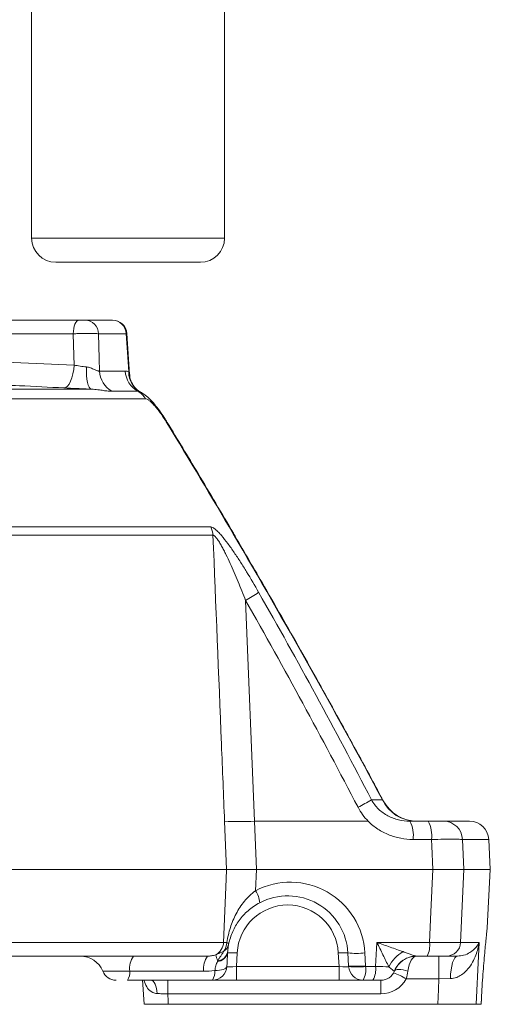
# Model space of a CAD drawing. Header units: millimetres. Extents: x 0 to 8410, y 0 to 5940.
# Tile 17 of 256: x 1444 to 1541, y 1383 to 1587. Entities that reach past the tile are written whole.
import ezdxf

# ---------------------------------------------------------------- set-up
doc = ezdxf.new("R2010")
doc.units = ezdxf.units.MM
doc.header["$LTSCALE"] = 10

msp = doc.modelspace()

# ---------------------------------------------------------------- linework, layer by layer
at = {"color": 7, "linetype": 'Continuous', "lineweight": 0}
for p, q in [((1486.083228, 1542.044759), (1486.083228, 1622.596055)), ((1446.083236, 1604.786918), (1446.083236, 1542.044759)), ((1466.083232, 1537.044764), (1451.083232, 1537.044764)), ((1481.083233, 1537.044764), (1466.083232, 1537.044764)), ((1425.445843, 1525.044769), (1455.860916, 1525.044769)), ((1457.172725, 1525.044769), (1462.814797, 1525.044769)), ((1466.374341, 1513.754949), (1465.817679, 1522.239357)), ((1466.375086, 1513.743401), (1465.817679, 1522.239328)), ((1487.917188, 1480.809458), (1487.915043, 1480.814569)), ((1518.817056, 1425.495025), (1519.006599, 1425.26824)), ((1524.485785, 1421.044763), (1528.293837, 1421.044763)), ((1531.515676, 1421.044763), (1536.870856, 1421.044763)), ((1541.190792, 1411.044765), (1540.86538, 1417.254109)), ((1202.237334, 1411.044765), (1486.490462, 1411.044765)), ((1492.6893, 1411.044765), (1529.262442, 1411.044765)), ((1535.70481, 1411.044765), (1541.190792, 1411.044765)), ((1540.553618, 1398.887042), (1541.190792, 1411.044765)), ((1540.539939, 1398.718139), (1540.540028, 1398.718905)), ((1482.548613, 1393.044764), (1202.965144, 1393.044764)), ((1511.813883, 1391.023253), (1511.673648, 1393.698964)), ((1528.070677, 1393.044764), (1525.907803, 1393.044764)), ((1534.402002, 1393.044764), (1532.099176, 1393.044764)), ((1483.564693, 1388.044765), (1465.94267, 1388.044765)), ((1469.096262, 1388.090423), (1469.405863, 1383.038139)), ((1488.557849, 1388.044765), (1483.564693, 1388.044765)), ((1509.823728, 1388.044765), (1488.557849, 1388.044765)), ((1514.816869, 1388.044765), (1509.823728, 1388.044765)), ((1516.862798, 1388.044765), (1514.816869, 1388.044765)), ((1518.513251, 1388.044765), (1516.862798, 1388.044765)), ((1539.335865, 1384.198964), (1539.340276, 1384.189812)), ((1474.423814, 1383.044765), (1530.301977, 1383.044765)), ((1539.27179, 1383.044765), (1538.247932, 1383.044765))]:
    msp.add_line(p, q, dxfattribs=at)
at = {"color": 8, "linetype": 'Continuous', "lineweight": 0}
for p, q in [((1446.083236, 1542.044759), (1466.083232, 1542.044759)), ((1466.083232, 1542.044759), (1486.083228, 1542.044759)), ((1454.714451, 1522.201777), (1428.639669, 1522.201777)), ((1465.686131, 1522.201777), (1459.961671, 1522.201777)), ((1429.04197, 1516.799197), (1454.9045, 1515.702486)), ((1460.185084, 1514.458448), (1465.508584, 1514.458448)), ((1466.207016, 1514.274776), (1466.374669, 1513.751567)), ((1433.647562, 1510.703907), (1458.438385, 1510.703907)), ((1468.102787, 1510.269582), (1462.709997, 1510.269582)), ((1469.672996, 1508.705899), (1193.908948, 1508.705899)), ((1201.010007, 1482.108176), (1483.221326, 1482.108176)), ((1483.686704, 1480.391681), (1200.870234, 1480.391681)), ((1490.452114, 1466.873154), (1492.289636, 1421.044763)), ((1516.553569, 1425.495025), (1518.817056, 1425.495025)), ((1486.490462, 1411.044765), (1486.08752, 1421.044763)), ((1492.289636, 1421.044763), (1492.6893, 1411.044765)), ((1492.289636, 1421.044763), (1515.870068, 1421.044763)), ((1528.987456, 1417.254109), (1525.179405, 1417.254109)), ((1535.431165, 1417.254109), (1535.70481, 1411.044765)), ((1540.86538, 1417.254109), (1535.431165, 1417.254109)), ((1492.6893, 1411.044765), (1492.512304, 1406.614686)), ((1535.70481, 1411.044765), (1535.036493, 1395.887757)), ((1201.937999, 1395.887757), (1485.879544, 1395.887757)), ((1517.383057, 1390.887757), (1517.64508, 1395.887757)), ((1517.64508, 1395.887757), (1528.590906, 1395.887757)), ((1535.036493, 1395.887757), (1538.851846, 1395.887757)), ((1488.705177, 1393.698964), (1488.557849, 1390.887757)), ((1509.823728, 1390.887757), (1509.6764, 1393.698964)), ((1515.18977, 1393.698964), (1515.330005, 1391.023253)), ((1530.550349, 1388.306444), (1530.550349, 1393.044764)), ((1481.743727, 1389.919765), (1466.425601, 1389.919765)), ((1488.557849, 1390.887757), (1488.557849, 1388.044765)), ((1488.557849, 1390.887757), (1509.823728, 1390.887757)), ((1509.823728, 1390.887757), (1509.823728, 1388.044765)), ((1515.337098, 1390.887757), (1517.383057, 1390.887757)), ((1521.294314, 1389.919765), (1521.283347, 1389.919765)), ((1474.292938, 1385.201772), (1474.292938, 1388.044765)), ((1518.513251, 1385.201772), (1518.513251, 1388.044765)), ((1530.550349, 1388.306444), (1523.768443, 1388.306444)), ((1532.923329, 1388.364287), (1530.550349, 1388.306444)), ((1518.513251, 1385.201772), (1474.292938, 1385.201772)), ((1539.27179, 1383.044765), (1539.335865, 1384.198964))]:
    msp.add_line(p, q, dxfattribs=at)
at = {"color": 8, "linetype": 'Continuous', "lineweight": 0, "flags": 128}
for points in [[(1455.860916, 1525.044769), (1455.644328, 1524.990887), (1455.435503, 1524.831191), (1455.241967, 1524.571419), (1455.070663, 1524.220884), (1454.927731, 1523.792193), (1454.818327, 1523.300737), (1454.746369, 1522.764176), (1454.714451, 1522.201777)], [(1454.9045, 1515.702486), (1454.84652, 1517.68741), (1454.714451, 1522.201777)], [(1459.961671, 1522.201777), (1460.109893, 1517.067507), (1460.185084, 1514.458448)], [(1466.207016, 1514.274776), (1465.937976, 1518.370792), (1465.686131, 1522.201777)], [(1452.773813, 1510.969967), (1453.140709, 1511.060611), (1453.502331, 1511.327103), (1453.845728, 1511.759863), (1454.158563, 1512.343407), (1454.429615, 1513.056785), (1454.649199, 1513.874412), (1454.809401, 1514.766976), (1454.9045, 1515.702486)], [(1458.438385, 1510.703907), (1458.220232, 1510.815934), (1458.017219, 1511.091367), (1457.83617, 1511.520967), (1457.683105, 1512.090355), (1457.56318, 1512.780488), (1457.480389, 1513.568253), (1457.437519, 1514.427275), (1457.435984, 1515.328825)], [(1474.205915, 1503.812373), (1474.205706, 1503.803998), (1474.13348, 1503.72164)], [(1487.917025, 1480.810024), (1487.917829, 1480.805785), (1487.863947, 1480.71605)], [(1529.262442, 1411.044765), (1529.049385, 1415.856328), (1528.987456, 1417.254109)], [(1485.879544, 1395.887757), (1486.408729, 1409.015518), (1486.490462, 1411.044765)], [(1528.590906, 1395.887757), (1528.872181, 1402.233407), (1529.262442, 1411.044765)], [(1538.851846, 1395.887757), (1538.718302, 1393.044764), (1538.247932, 1383.044765)], [(1532.923329, 1388.364287), (1532.967228, 1389.292944), (1533.061851, 1390.177448), (1533.203889, 1390.986512), (1533.388305, 1391.691517), (1533.608604, 1392.267525), (1533.856947, 1392.694161), (1534.124572, 1392.956332), (1534.402002, 1393.044764)], [(1484.054673, 1390.025894), (1484.557945, 1390.046003), (1485.031355, 1390.096141), (1485.460658, 1390.174801), (1485.832963, 1390.279618), (1486.137066, 1390.40744), (1486.363832, 1390.554423), (1486.506436, 1390.71615), (1486.560587, 1390.887757)], [(1524.075407, 1389.919765), (1523.576069, 1390.075433), (1523.092646, 1390.190308), (1522.640515, 1390.260729), (1522.234101, 1390.284455), (1521.886337, 1390.260729), (1521.608282, 1390.190308), (1521.408845, 1390.075433), (1521.294314, 1389.919765)], [(1472.090561, 1385.265428), (1472.049553, 1385.818232), (1471.964035, 1386.344026), (1471.837018, 1386.824446), (1471.672911, 1387.242717), (1471.477467, 1387.584232), (1471.257496, 1387.837063), (1471.020702, 1387.992382), (1470.775325, 1388.044765)], [(1530.301977, 1383.044765), (1530.447204, 1386.120584), (1530.550349, 1388.306444)], [(1474.292938, 1385.201772), (1474.386651, 1383.657254), (1474.423814, 1383.044765)]]:
    msp.add_lwpolyline(points, dxfattribs=at)
at = {"color": 7, "linetype": 'Continuous', "lineweight": 0, "flags": 128}
msp.add_lwpolyline([(1539.276678, 1383.043634), (1539.293486, 1383.346347), (1539.340246, 1384.189742)], dxfattribs=at)
at = {"color": 7, "linetype": 'Continuous', "lineweight": 0}
for centre, radius, start, end in [((1451.083232, 1542.044765), 5, 180, 270), ((1481.083232, 1542.044765), 5, 270, 0), ((1462.856383, 1522.044759), 3.000011, 3.78047846, 90.00022477), ((1526.059862, 1429.044737), 7.999974, 208.02609219, 269.99888136), ((1526.059841, 1429.044693), 7.99993, 208.07893235, 269.99198899), ((1536.87085, 1417.044765), 4, 3, 90), ((1499.190786, 1393.044765), 12.5, 3, 117.67353261), ((1456.181786, 1388.044767), 4.999998, 22.00607962, 89.99935324), ((1525.92945, 1388.044765), 5, 90, 157.97568716), ((1525.907986, 1388.065873), 4.978891, 90.00210631, 114.70817253), ((1463.597983, 1391.04477), 3.000006, 202.20300349, 270.00007712), ((1463.764813, 1389.605394), 2.679296, 324.3750132, 6.73822389), ((1483.564699, 1391.044765), 3, 270, 357), ((1518.513251, 1391.044765), 3, 270, 337.97568716)]:
    msp.add_arc(centre, radius, start, end, dxfattribs=at)
at = {"color": 8, "linetype": 'Continuous', "lineweight": 0}
for centre, radius, start, end in [((1457.072779, 1522.157263), 2.889236, 0.88277849, 88.01758524), ((1462.755516, 1522.113422), 2.931947, 1.72688258, 88.84146576), ((1465.214346, 1514.634523), 5.032343, 182.00511794, 240.15530423), ((1470.521239, 1514.665092), 5.016912, 182.36064665, 241.1799787), ((1470.905403, 1514.24267), 4.698497, 179.60847955, 241.42882223), ((1466.246835, 1506.835661), 3.90338, 28.62880044, 61.6098499), ((1479.540653, 1480.188933), 4.151006, 2.79962299, 27.53924993), ((1475.032906, 1494.744632), 31.852335, 298.95248129, 304.68759342), ((1497.283329, 1456.596848), 36.587779, 296.7665767, 301.78175725), ((1525.88586, 1428.883822), 7.839129, 205.61314228, 269.75806015), ((1489.188578, 1486.490398), 65.519063, 267.28714133, 272.71285867), ((1519.291441, 1418.135508), 5.953569, 351.48632332, 29.25237361), ((1523.099912, 1418.135585), 5.953165, 351.4849933, 29.25370363), ((1531.478529, 1417.088849), 3.956089, 2.39415412, 89.46199187), ((1499.711016, 1392.887757), 15.5, 3, 117.67353261), ((1488.274617, 1403.73228), 5.125061, 4.28114139, 34.22289443), ((1499.190786, 1393.149437), 10.5, 3, 177), ((1482.87587, 1396.005353), 3.005975, 297.36103302, 357.75798223), ((1483.315423, 1396.008624), 3.257987, 322.82780117, 357.58907444), ((1486.401805, 1395.364099), 0.534787, 10.77947734, 71.60950472), ((1524.17555, 1395.226614), 4.464581, 330.74469659, 8.51603862), ((1532.071657, 1396.012078), 2.967442, 270.53135567, 357.59888022), ((1484.532155, 1394.31274), 2.232961, 274.02131264, 348.05870336), ((1484.767351, 1395.930392), 2.209562, 301.18480245, 347.81758581), ((1487.706546, 1384.127862), 9.623059, 84.04341754, 95.95658246), ((1510.675024, 1384.128098), 9.622823, 84.04331555, 95.95668445), ((1526.920356, 1387.339589), 7.636468, 119.81297586, 152.71400793), ((1470.860616, 1390.443621), 4.465846, 144.37676825, 186.7364661), ((1486.178741, 1390.443621), 4.465846, 144.37676825, 186.7364661), ((1492.620378, 1395.521034), 8.643795, 194.64477842, 203.42089481), ((1484.520794, 1394.177843), 2.238933, 272.55468166, 347.64977375), ((1513.431709, 1408.571919), 14.9765, 263.25861966, 276.74138034), ((1525.9149, 1388.052758), 4.993696, 114.71734027, 158.04534132), ((1481.209269, 1389.678473), 2.866536, 325.25505179, 6.96130495), ((1513.571944, 1405.896054), 14.976348, 263.25855071, 276.74144929), ((1513.578863, 1405.768916), 14.984669, 263.26303841, 276.73835779), ((1514.816871, 1391.044759), 2.999994, 183.00070637, 269.99995374), ((1510.921369, 1390.226682), 4.464939, 330.74627159, 8.51446361), ((1512.967342, 1390.226721), 4.464921, 330.74557166, 8.51400124), ((1518.513251, 1391.201772), 6, 270, 331.14761438), ((1515.463721, 1374.719289), 15.924171, 58.565949, 69.11392412)]:
    msp.add_arc(centre, radius, start, end, dxfattribs=at)
for centre, major_axis, ratio, start_param, end_param in [((1525.92945, 1388.044765), (0, 5), 0.4, 0, 1.1863995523), ((1488.571561, 1391.044765), (2.010953, 0.15859), 0.0770656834, 3.1314345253, 4.6994917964), ((1509.810011, 1391.044765), (2.010953, -0.15859), 0.0770656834, 4.7252861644, 6.2930714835), ((1514.33545, 1304.694253), (-26.166549, 505.802287), 0.0038910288, 4.8834328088, 4.8837047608), ((1514.85568, 1304.537245), (-25.647399, 505.674785), 0.009730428, 4.8834993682, 4.8837713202), ((1516.510506, 1391.044765), (4.998636, -0.156935), 0.0263121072, 4.8886687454, 5.523984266)]:
    msp.add_ellipse(centre, major_axis=major_axis, ratio=ratio, start_param=start_param, end_param=end_param, dxfattribs=at)
at = {"color": 7, "linetype": 'Continuous', "lineweight": 0}
for points, knots in [([(1455.860924, 1525.044765), (1455.984241, 1525.044765), (1456.117123, 1525.044765), (1456.380314, 1525.044765), (1456.513125, 1525.044765), (1456.75556, 1525.044765), (1456.866964, 1525.044765), (1457.051414, 1525.044765), (1457.123984, 1525.044765), (1457.172731, 1525.044765)], [0, 0, 0, 0, 0.25, 0.25, 0.5, 0.5, 0.75, 0.75, 1, 1, 1, 1]), ([(1468.649302, 1510.127813), (1468.584573, 1510.161207), (1468.391524, 1510.260802), (1467.854128, 1510.658033), (1467.226396, 1511.344799), (1466.707235, 1512.298188), (1466.429351, 1513.14666), (1466.433985, 1513.641659), (1466.435049, 1513.755292)], [0, 0, 0, 0, 0.0868278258, 0.2589586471, 0.4668671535, 0.6947029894, 0.9299156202, 1, 1, 1, 1]), ([(1458.438385, 1510.703906), (1457.972091, 1510.723381), (1457.490829, 1510.744159), (1456.535389, 1510.786659), (1456.057051, 1510.808551), (1455.099132, 1510.853582), (1454.616998, 1510.876855), (1453.679736, 1510.923287), (1453.221488, 1510.946586), (1452.773807, 1510.969965)], [0, 0, 0, 0, 0.25, 0.25, 0.5, 0.5, 0.75, 0.75, 1, 1, 1, 1]), ([(1474.197496, 1503.807374), (1473.995092, 1504.141874), (1473.477206, 1504.99775), (1472.57726, 1506.292414), (1471.524589, 1507.654235), (1470.463828, 1508.793988), (1469.545722, 1509.605574), (1468.8902, 1509.97322), (1468.656961, 1510.104031)], [0, 0, 0, 0, 0.124005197, 0.3172884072, 0.5126675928, 0.7155392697, 0.8987869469, 1, 1, 1, 1]), ([(1487.92069, 1480.812259), (1485.490395, 1484.955607), (1480.977035, 1492.650318), (1476.342137, 1500.285585), (1474.202979, 1503.809512)], [0, 0, 0, 0, 0.538467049, 1, 1, 1, 1]), ([(1518.994946, 1425.262206), (1518.182498, 1426.790303), (1515.0319, 1432.716119), (1509.321665, 1443.156996), (1501.76289, 1456.740956), (1494.603641, 1469.348273), (1489.895953, 1477.403081), (1487.905417, 1480.808869)], [0, 0, 0, 0, 0.081930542, 0.3177189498, 0.5615999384, 0.8146327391, 1, 1, 1, 1]), ([(1528.293829, 1421.044765), (1528.689599, 1421.044765), (1529.065154, 1421.044765), (1529.59865, 1421.044765), (1529.770523, 1421.044765), (1530.092774, 1421.044765), (1530.244628, 1421.044765), (1530.529652, 1421.044765), (1530.663522, 1421.044765), (1530.903913, 1421.044765), (1531.011457, 1421.044765), (1531.201494, 1421.044765), (1531.284377, 1421.044765), (1531.421651, 1421.044765), (1531.475906, 1421.044765), (1531.515678, 1421.044765)], [0, 0, 0, 0, 0.25, 0.25, 0.375, 0.375, 0.5, 0.5, 0.625, 0.625, 0.75, 0.75, 0.875, 0.875, 1, 1, 1, 1]), ([(1486.490458, 1411.044765), (1486.717388, 1411.044765), (1487.030779, 1411.044765), (1487.627139, 1411.044765), (1487.848901, 1411.044765), (1488.323386, 1411.044765), (1488.577028, 1411.044765), (1489.116658, 1411.044765), (1489.402641, 1411.044765), (1490.008276, 1411.044765), (1490.321336, 1411.044765), (1490.966014, 1411.044765), (1491.297818, 1411.044765), (1491.980589, 1411.044765), (1492.332944, 1411.044765), (1492.689306, 1411.044765)], [0, 0, 0, 0, 0.25, 0.25, 0.375, 0.375, 0.5, 0.5, 0.625, 0.625, 0.75, 0.75, 0.875, 0.875, 1, 1, 1, 1]), ([(1529.262441, 1411.044765), (1530.053428, 1411.044765), (1530.804044, 1411.044765), (1531.870377, 1411.044765), (1532.213953, 1411.044765), (1532.858161, 1411.044765), (1533.161749, 1411.044765), (1533.731607, 1411.044765), (1533.999302, 1411.044765), (1534.480101, 1411.044765), (1534.69523, 1411.044765), (1535.075458, 1411.044765), (1535.241332, 1411.044765), (1535.516255, 1411.044765), (1535.624993, 1411.044765), (1535.704809, 1411.044765)], [0, 0, 0, 0, 0.25, 0.25, 0.375, 0.375, 0.5, 0.5, 0.625, 0.625, 0.75, 0.75, 0.875, 0.875, 1, 1, 1, 1]), ([(1493.385373, 1404.114868), (1492.485899, 1403.643163), (1491.692982, 1403.091187), (1490.621531, 1402.157519), (1490.286996, 1401.830086), (1489.668551, 1401.155645), (1489.382566, 1400.80684), (1488.8517, 1400.084246), (1488.606332, 1399.70961), (1488.156249, 1398.934571), (1487.953349, 1398.537584), (1487.588674, 1397.718312), (1487.426864, 1397.296175), (1487.144603, 1396.414309), (1487.023977, 1395.954925), (1486.927152, 1395.464119)], [0, 0, 0, 0, 0.25, 0.25, 0.375, 0.375, 0.5, 0.5, 0.625, 0.625, 0.75, 0.75, 0.875, 0.875, 1, 1, 1, 1]), ([(1539.335865, 1384.198964), (1539.385928, 1385.056615), (1539.487539, 1386.797353), (1539.663832, 1389.292458), (1539.849447, 1391.641761), (1540.032927, 1393.736457), (1540.205448, 1395.555379), (1540.352208, 1397.009001), (1540.467716, 1398.099583), (1540.533157, 1398.706931), (1540.562786, 1398.960058), (1540.553618, 1398.887281), (1540.553588, 1398.887044)], [0, 0, 0, 0, 0.10915470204, 0.2215467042, 0.33099325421, 0.44364216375, 0.5536148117, 0.66678125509, 0.77682181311, 0.89003481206, 0.99964150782, 1, 1, 1, 1]), ([(1486.927152, 1395.464119), (1486.881955, 1395.235021), (1486.838271, 1394.978212), (1486.766331, 1394.443249), (1486.736868, 1394.161392), (1486.716795, 1393.850719)], [0, 0, 0, 0, 0.5, 0.5, 1, 1, 1, 1]), ([(1532.099177, 1393.044765), (1532.049708, 1393.044765), (1531.982094, 1393.044765), (1531.810842, 1393.044765), (1531.707337, 1393.044765), (1531.469932, 1393.044765), (1531.335539, 1393.044765), (1531.035069, 1393.044765), (1530.86769, 1393.044765), (1530.511242, 1393.044765), (1530.321314, 1393.044765), (1529.918236, 1393.044765), (1529.703245, 1393.044765), (1529.035782, 1393.044765), (1528.56589, 1393.044765), (1528.070682, 1393.044765)], [0, 0, 0, 0, 0.125, 0.125, 0.25, 0.25, 0.375, 0.375, 0.5, 0.5, 0.625, 0.625, 0.75, 0.75, 1, 1, 1, 1]), ([(1466.425601, 1389.919765), (1466.298659, 1389.919765), (1465.642486, 1389.919765), (1464.420444, 1389.919765), (1462.983886, 1389.919765), (1462.170467, 1389.919765), (1461.503848, 1389.919765), (1460.949978, 1389.919765), (1460.871211, 1389.919765), (1460.833091, 1389.919765)], [0, 0, 0, 0, 0.0463225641, 0.2394437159, 0.4322714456, 0.6021163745, 0.6261510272, 0.8190757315, 1, 1, 1, 1]), ([(1474.423814, 1383.044765), (1473.861972, 1383.044765), (1472.738236, 1383.044765), (1471.237054, 1383.044765), (1470.122474, 1383.044765), (1469.481365, 1383.044765), (1469.502311, 1383.044765), (1469.510618, 1383.044765)], [0, 0, 0, 0, 0.2150286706, 0.4300768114, 0.6447045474, 0.8590792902, 1, 1, 1, 1]), ([(1538.247932, 1383.044765), (1538.06698, 1383.044765), (1537.705065, 1383.044765), (1536.086719, 1383.044765), (1533.882843, 1383.044765), (1531.821636, 1383.044765), (1530.615222, 1383.044765), (1530.301977, 1383.044765)], [0, 0, 0, 0, 0.2300147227, 0.4600432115, 0.6897853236, 0.9194529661, 1, 1, 1, 1])]:
    msp.add_open_spline(points, degree=3, knots=knots, dxfattribs=at)
at = {"color": 8, "linetype": 'Continuous', "lineweight": 0}
for points, knots in [([(1459.961675, 1522.201772), (1459.863787, 1522.212414), (1459.74297, 1522.221839), (1459.457332, 1522.238356), (1459.290301, 1522.245505), (1458.921053, 1522.256947), (1458.719792, 1522.261265), (1458.284188, 1522.267111), (1458.048486, 1522.268604), (1457.563839, 1522.268615), (1457.31261, 1522.267179), (1456.791808, 1522.261338), (1456.527723, 1522.256978), (1456.001715, 1522.245626), (1455.73614, 1522.238546), (1455.214653, 1522.221892), (1454.960974, 1522.212414), (1454.714447, 1522.201772)], [0, 0, 0, 0, 0.125, 0.125, 0.25, 0.25, 0.375, 0.375, 0.5, 0.5, 0.625, 0.625, 0.75, 0.75, 0.875, 0.875, 1, 1, 1, 1]), ([(1465.821791, 1522.239328), (1465.831296, 1522.238025), (1465.886974, 1522.230392), (1465.77718, 1522.214749), (1465.686131, 1522.201777)], [0, 0, 0, 0, 0.170719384, 1, 1, 1, 1]), ([(1454.904497, 1515.702484), (1455.103269, 1515.665042), (1455.306993, 1515.628855), (1455.724283, 1515.558985), (1455.939265, 1515.525113), (1456.367306, 1515.461843), (1456.581433, 1515.43224), (1457.009908, 1515.377174), (1457.226199, 1515.351518), (1457.435991, 1515.328827)], [0, 0, 0, 0, 0.25, 0.25, 0.5, 0.5, 0.75, 0.75, 1, 1, 1, 1]), ([(1457.435991, 1515.328827), (1457.752554, 1515.294586), (1458.043589, 1515.214163), (1458.592305, 1515.0204), (1458.85057, 1514.905205), (1459.201104, 1514.746685), (1459.312537, 1514.695876), (1459.524961, 1514.603966), (1459.62681, 1514.562571), (1459.814724, 1514.49762), (1459.900617, 1514.47407), (1460.055906, 1514.448999), (1460.125618, 1514.44766), (1460.185085, 1514.458448)], [0, 0, 0, 0, 0.25, 0.25, 0.5, 0.5, 0.625, 0.625, 0.75, 0.75, 0.875, 0.875, 1, 1, 1, 1]), ([(1452.773813, 1510.969967), (1449.700904, 1511.130908), (1442.390275, 1511.513796), (1435.070392, 1511.731656), (1430.827308, 1511.857942)], [0, 0, 0, 0, 0.420334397, 1, 1, 1, 1]), ([(1462.709994, 1510.269578), (1462.479059, 1510.269578), (1462.219371, 1510.284964), (1461.63967, 1510.342567), (1461.319695, 1510.38486), (1460.619086, 1510.482847), (1460.235862, 1510.53912), (1459.397586, 1510.641001), (1458.945468, 1510.68778), (1458.438385, 1510.703906)], [0, 0, 0, 0, 0.25, 0.25, 0.5, 0.5, 0.75, 0.75, 1, 1, 1, 1]), ([(1474.133484, 1503.721638), (1473.738522, 1504.371431), (1473.325746, 1505.002508), (1472.705378, 1505.877252), (1472.497045, 1506.158811), (1472.079958, 1506.695526), (1471.874965, 1506.945899), (1471.472173, 1507.408811), (1471.272648, 1507.623011), (1470.891271, 1507.998691), (1470.709677, 1508.160296), (1470.451779, 1508.360325), (1470.367803, 1508.420161), (1470.207617, 1508.522949), (1470.131426, 1508.56597), (1469.914538, 1508.669895), (1469.785411, 1508.705904), (1469.672997, 1508.705904)], [0, 0, 0, 0, 0.25, 0.25, 0.375, 0.375, 0.5, 0.5, 0.625, 0.625, 0.75, 0.75, 0.8125, 0.8125, 0.875, 0.875, 1, 1, 1, 1]), ([(1483.22132, 1482.108178), (1483.348758, 1482.108178), (1483.495831, 1482.063309), (1483.825867, 1481.891648), (1484.010676, 1481.762855), (1484.395721, 1481.444993), (1484.597522, 1481.255552), (1485.016133, 1480.827421), (1485.232492, 1480.588914), (1485.881823, 1479.834378), (1486.321684, 1479.273469), (1486.988405, 1478.375305), (1487.210781, 1478.067556), (1487.651817, 1477.443889), (1487.871154, 1477.127045), (1488.52621, 1476.163932), (1488.959004, 1475.505212), (1489.818675, 1474.162492), (1490.245695, 1473.478141), (1491.518431, 1471.395422), (1492.346692, 1469.983168), (1493.160112, 1468.553502)], [0, 0, 0, 0, 0.0625, 0.0625, 0.125, 0.125, 0.1875, 0.1875, 0.25, 0.25, 0.375, 0.375, 0.4375, 0.4375, 0.5, 0.5, 0.625, 0.625, 0.75, 0.75, 1, 1, 1, 1]), ([(1490.452107, 1466.873152), (1489.944093, 1468.174714), (1489.425086, 1469.469438), (1488.356779, 1472.040021), (1487.80971, 1473.311864), (1486.960806, 1475.174989), (1486.672907, 1475.788881), (1486.22973, 1476.693329), (1486.079731, 1476.992714), (1485.777993, 1477.577716), (1485.626005, 1477.863926), (1485.318987, 1478.419306), (1485.163978, 1478.688594), (1484.849434, 1479.201923), (1484.690016, 1479.445503), (1484.456364, 1479.764567), (1484.379064, 1479.86369), (1484.225968, 1480.043244), (1484.149336, 1480.124417), (1484.002912, 1480.257131), (1483.933237, 1480.308809), (1483.80217, 1480.377752), (1483.741004, 1480.394496), (1483.686707, 1480.391683)], [0, 0, 0, 0, 0.25, 0.25, 0.5, 0.5, 0.625, 0.625, 0.6875, 0.6875, 0.75, 0.75, 0.8125, 0.8125, 0.875, 0.875, 0.90625, 0.90625, 0.9375, 0.9375, 0.96875, 0.96875, 1, 1, 1, 1]), ([(1486.087519, 1421.044765), (1485.872889, 1426.368349), (1485.658065, 1431.691928), (1485.443045, 1437.015502), (1484.859053, 1451.47427), (1484.273616, 1465.932997), (1483.686707, 1480.391683)], [0, 0, 0, 0, 0.016000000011, 0.016000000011, 0.016000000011, 0.059455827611, 0.059455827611, 0.059455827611, 0.059455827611]), ([(1518.817055, 1425.495023), (1513.856613, 1434.75954), (1508.793612, 1443.998662), (1498.471438, 1462.413234), (1493.21498, 1471.58384), (1487.863953, 1480.716051)], [0, 0, 0, 0, 0.5, 0.5, 1, 1, 1, 1]), ([(1516.553577, 1425.495023), (1516.749694, 1425.130042), (1516.975623, 1424.782904), (1517.469924, 1424.137999), (1517.739354, 1423.837974), (1518.319459, 1423.279399), (1518.632927, 1423.019097), (1519.283228, 1422.551139), (1519.620236, 1422.342552), (1520.315904, 1421.971656), (1520.674579, 1421.809377), (1521.412969, 1421.529712), (1521.792224, 1421.412925), (1522.931603, 1421.136212), (1523.702906, 1421.044765), (1524.485777, 1421.044765)], [0, 0, 0, 0, 0.125, 0.125, 0.25, 0.25, 0.375, 0.375, 0.5, 0.5, 0.625, 0.625, 0.75, 0.75, 1, 1, 1, 1]), ([(1515.870061, 1421.044765), (1515.451037, 1421.466937), (1515.064519, 1421.917905), (1514.359002, 1422.879651), (1514.038753, 1423.393308), (1513.760889, 1423.929497)], [0, 0, 0, 0, 0.5, 0.5, 1, 1, 1, 1]), ([(1525.179405, 1417.254108), (1524.316592, 1417.254109), (1523.466427, 1417.335142), (1522.209688, 1417.575274), (1521.793883, 1417.675232), (1520.968703, 1417.916344), (1520.557368, 1418.058434), (1519.358018, 1418.54), (1518.598587, 1418.934973), (1517.521261, 1419.641303), (1517.172533, 1419.895866), (1516.497189, 1420.445725), (1516.174459, 1420.738081), (1515.870061, 1421.044765)], [0, 0, 0, 0, 0.25, 0.25, 0.375, 0.375, 0.5, 0.5, 0.75, 0.75, 0.875, 0.875, 1, 1, 1, 1]), ([(1535.431165, 1417.254109), (1535.306628, 1417.26217), (1534.955829, 1417.284875), (1533.701694, 1417.301598), (1531.596502, 1417.295225), (1529.85706, 1417.267813), (1528.987456, 1417.254109)], [0, 0, 0, 0, 0.1549726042, 0.4365295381, 0.7183028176, 1, 1, 1, 1]), ([(1486.570527, 1395.871573), (1486.736412, 1396.944719), (1486.978265, 1397.964138), (1487.455057, 1399.444974), (1487.633283, 1399.93023), (1488.031692, 1400.886355), (1488.251744, 1401.356424), (1488.73185, 1402.270279), (1488.992518, 1402.71569), (1489.560669, 1403.58327), (1489.868928, 1404.006479), (1490.538038, 1404.823117), (1490.895103, 1405.212122), (1491.661468, 1405.947394), (1492.070637, 1406.293737), (1492.512305, 1406.614685)], [0, 0, 0, 0, 0.25, 0.25, 0.375, 0.375, 0.5, 0.5, 0.625, 0.625, 0.75, 0.75, 0.875, 0.875, 1, 1, 1, 1]), ([(1520.133606, 1390.840392), (1519.946643, 1391.232943), (1519.752069, 1391.639004), (1519.353046, 1392.464693), (1519.149215, 1392.883094), (1518.52553, 1394.151222), (1518.092496, 1395.016077), (1517.645082, 1395.887757)], [0, 0, 0, 0, 0.25, 0.25, 0.5, 0.5, 1, 1, 1, 1]), ([(1523.123721, 1393.965392), (1522.25416, 1394.260247), (1521.351324, 1394.576297), (1519.52102, 1395.221566), (1518.588666, 1395.552963), (1517.645082, 1395.887757)], [0, 0, 0, 0, 0.5, 0.5, 1, 1, 1, 1]), ([(1528.590906, 1395.887757), (1529.460654, 1395.877463), (1531.200347, 1395.856874), (1533.30566, 1395.852051), (1534.561472, 1395.864582), (1534.911653, 1395.881666), (1535.036493, 1395.887757)], [0, 0, 0, 0, 0.2814202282, 0.5629044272, 0.8441753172, 1, 1, 1, 1]), ([(1538.851846, 1395.887757), (1538.851181, 1395.882808), (1538.731607, 1394.99231), (1538.381, 1393.577441), (1537.538555, 1391.736747), (1536.480526, 1390.172195), (1535.305162, 1389.12429), (1534.007271, 1388.506213), (1533.37338, 1388.423214), (1532.923329, 1388.364287)], [0, 0, 0, 0, 0.00154729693, 0.27840841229, 0.44362322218, 0.60857101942, 0.83420930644, 0.8822917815, 1, 1, 1, 1]), ([(1534.402002, 1393.044764), (1534.833404, 1393.088305), (1535.895373, 1393.195488), (1537.207865, 1393.874458), (1538.27256, 1394.797327), (1538.713519, 1395.54301), (1538.850943, 1395.885506), (1538.851846, 1395.887757)], [0, 0, 0, 0, 0.15555065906, 0.38291417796, 0.71778723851, 0.99814543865, 1, 1, 1, 1]), ([(1484.257398, 1393.335661), (1484.559831, 1393.441848), (1484.846654, 1393.5678), (1485.391643, 1393.81344), (1485.651601, 1393.932805), (1485.911468, 1394.040108)], [0, 0, 0, 0, 0.5, 0.5, 1, 1, 1, 1]), ([(1484.688742, 1392.085276), (1484.770269, 1392.254535), (1484.864282, 1392.417705), (1485.071229, 1392.740688), (1485.18426, 1392.900778), (1485.411582, 1393.224951), (1485.525048, 1393.389227), (1485.73317, 1393.718064), (1485.827881, 1393.882367), (1485.911468, 1394.040108)], [0, 0, 0, 0, 0.25, 0.25, 0.5, 0.5, 0.75, 0.75, 1, 1, 1, 1]), ([(1523.123721, 1393.965392), (1523.413913, 1393.866993), (1523.69398, 1393.765885), (1524.230951, 1393.566374), (1524.488892, 1393.46747), (1524.972933, 1393.286728), (1525.195417, 1393.206161), (1525.593971, 1393.085328), (1525.77169, 1393.044765), (1525.907804, 1393.044765)], [0, 0, 0, 0, 0.25, 0.25, 0.5, 0.5, 0.75, 0.75, 1, 1, 1, 1]), ([(1482.54861, 1393.044765), (1482.821881, 1393.044765), (1483.101073, 1393.063119), (1483.672789, 1393.153311), (1483.967732, 1393.226508), (1484.257398, 1393.335661)], [0, 0, 0, 0, 0.5, 0.5, 1, 1, 1, 1]), ([(1484.054679, 1390.025894), (1484.128346, 1390.378749), (1484.207455, 1390.713377), (1484.389589, 1391.350115), (1484.492157, 1391.651781), (1484.62059, 1391.941135)], [0, 0, 0, 0, 0.5, 0.5, 1, 1, 1, 1]), ([(1521.283347, 1389.919765), (1521.263561, 1389.926484), (1521.196318, 1389.949321), (1520.89781, 1390.22405), (1520.384175, 1390.638303), (1520.133603, 1390.840392)], [0, 0, 0, 0, 0.17596270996, 0.59800231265, 1, 1, 1, 1]), ([(1472.090561, 1385.265428), (1472.01022, 1385.270045), (1471.607756, 1385.293171), (1471.194122, 1385.462881), (1470.516627, 1385.907072), (1469.83158, 1386.670613), (1469.535366, 1387.575683), (1469.381843, 1388.044765)], [0, 0, 0, 0, 0.0534198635, 0.2676033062, 0.303456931, 0.638994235, 1, 1, 1, 1]), ([(1474.292937, 1385.201772), (1473.910349, 1385.215585), (1473.534968, 1385.227796), (1472.79816, 1385.249115), (1472.434626, 1385.258248), (1472.090565, 1385.265428)], [0, 0, 0, 0, 0.5, 0.5, 1, 1, 1, 1])]:
    msp.add_open_spline(points, degree=3, knots=knots, dxfattribs=at)
for points in [[(1465.508586, 1514.458448), (1465.743659, 1514.458448), (1465.977224, 1514.397099), (1466.207019, 1514.27478)], [(1468.658351, 1510.116334), (1468.463286, 1510.218041), (1468.277054, 1510.269578), (1468.102782, 1510.269578)], [(1487.863953, 1480.716051), (1483.352147, 1488.416024), (1478.775361, 1496.084808), (1474.133484, 1503.721638)], [(1493.160112, 1468.553502), (1501.237339, 1454.356986), (1509.031423, 1439.998621), (1516.553577, 1425.495023)], [(1513.760889, 1423.929497), (1506.264649, 1438.394808), (1498.500081, 1452.712131), (1490.452107, 1466.873152)], [(1485.879544, 1395.887757), (1486.056383, 1395.881093), (1486.287254, 1395.875711), (1486.570527, 1395.871573)], [(1484.62059, 1391.941135), (1484.642109, 1391.989616), (1484.664818, 1392.037652), (1484.688742, 1392.085276)], [(1484.054679, 1390.025894), (1483.284571, 1389.952305), (1482.514014, 1389.919765), (1481.743729, 1389.919765)], [(1524.0754, 1389.919765), (1523.99111, 1389.398841), (1523.890547, 1388.860494), (1523.768446, 1388.306444)]]:
    msp.add_open_spline(points, degree=3, dxfattribs=at)
at = {"color": 7, "linetype": 'Continuous', "lineweight": 0}
for points in [[(1486.716795, 1393.850719), (1486.71357, 1393.800802), (1486.710603, 1393.750224), (1486.707917, 1393.698964)], [(1486.707917, 1393.698964), (1486.66428, 1392.866329), (1486.615344, 1391.932577), (1486.560587, 1390.887757)]]:
    msp.add_open_spline(points, degree=3, dxfattribs=at)

doc.saveas('drawing.dxf')
